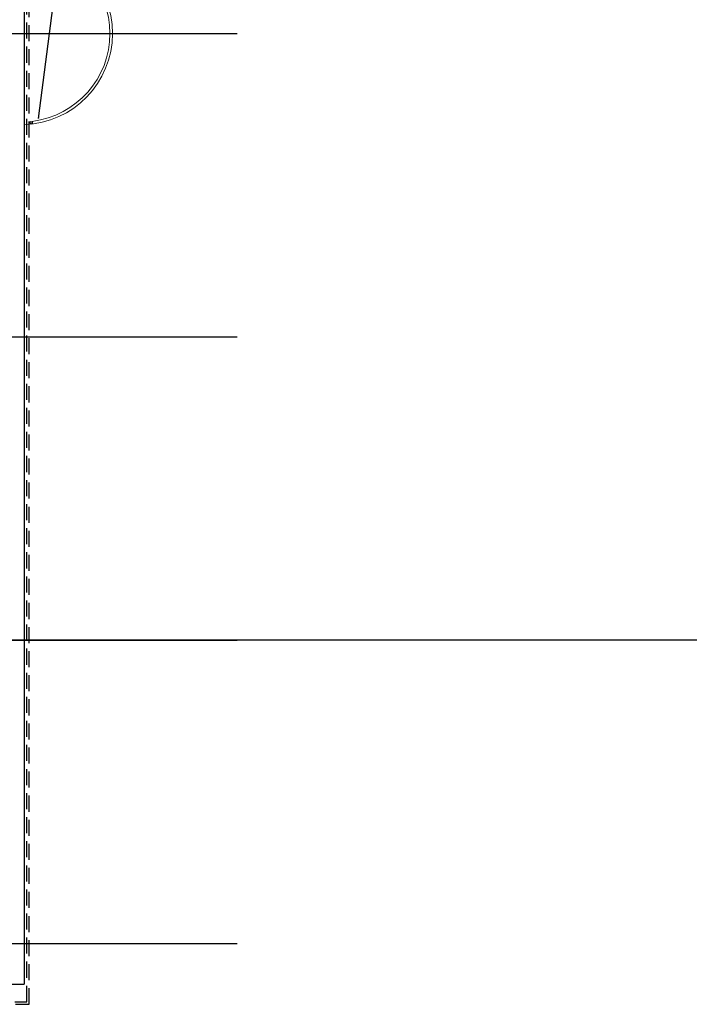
# Model space of a CAD drawing. Header units: centimetres. Extents: x -228435 to 46820, y -89367 to 152985.
# Tile 169 of 252: x 14170 to 27410, y 3800 to 23275. Entities that reach past the tile are written whole.
import ezdxf

# ---------------------------------------------------------------- set-up
doc = ezdxf.new("R2010")
doc.units = ezdxf.units.CM
doc.header["$LTSCALE"] = 50
doc.linetypes.add('Kondygnacja  -0_5$0$HIDDEN', pattern=[9.525, 6.35, -3.175])
doc.linetypes.add('Osie rzutów$0$DASHDOT2', pattern=[12.7, 6.35, -3.175, 0, -3.175])
doc.layers.get('0').update_dxf_attribs({"color": 8})
for name, color, linetype in [('Kondygnacja  -0_5$0$ARCH_INFO_OPISY', 8, 'Continuous'), ('Kondygnacja  -0_5$0$ARCH_NIEWIDOK_IST', 8, 'Kondygnacja  -0_5$0$HIDDEN'), ('Kondygnacja  -0_5$0$ARCH_WIDOK_IST', 8, 'Continuous'), ('Kondygnacja  -0_5$0$ARCH_ŚLUSARKA_DRZWI', 8, 'Continuous'), ('Osie rzutów$0$ARCH_INFO_OSIE_IST', 8, 'Osie rzutów$0$DASHDOT2'), ('Osie rzutów$0$ARCH_INFO_OSIE_OPISY_IST', 8, 'Continuous')]:
    doc.layers.add(name, color=color, linetype=linetype)
doc.layers.add('Kondygnacja  -0_5$0$ARCH_WIDOK', color=8, linetype='Continuous', lineweight=13)
doc.styles.add('Kondygnacja  -0_5$0$Standard', font='txt')
doc.dimstyles.new('Kondygnacja  -0_5$0$ISO-25', dxfattribs={"dimtxt": 2.5, "dimasz": 2.5, "dimexe": 1.25, "dimexo": 0.625, "dimtad": 1, "dimtxsty": 'Kondygnacja  -0_5$0$Standard', "dimcen": 2.5, "dimadec": 0, "dimazin": 0, "dimtfac": 1, "dimtmove": 0, "dimatfit": 3, "dimfxl": 0, "dimarcsym": 0})

# ---------------------------------------------------------------- blocks, each defined once
blk = doc.blocks.new('Osie rzutów')
at = {"layer": 'Osie rzutów$0$ARCH_INFO_OSIE_IST', "ltscale": 10}
for p, q in [((4436.04, 6800), (15156.54, 6800)), ((4436.04, 6200), (15156.54, 6200)), ((4436.04, 5600), (15156.54, 5600)), ((15156.54, 5600), (12415.5, 5600)), ((4436.04, 5000), (15156.54, 5000))]:
    blk.add_line(p, q, dxfattribs=at)
blk = doc.blocks.new('Kondygnacja  -0_5$0$_Dot')
at = {"color": 0, "linetype": 'ByBlock', "lineweight": -2}
blk.add_line((-0.5, 0), (-1, 0), dxfattribs=at)
at = {"color": 0, "linetype": 'ByBlock', "const_width": 0.5}
blk.add_lwpolyline([(-0.25, 0, 1), (0.25, 0, 1)], format="xyb", close=True, dxfattribs=at)

msp = doc.modelspace()

# ---------------------------------------------------------------- linework, layer by layer
at = {"layer": 'Kondygnacja  -0_5$0$ARCH_NIEWIDOK_IST'}
for points in [[(14085, 3800), (14360, 3800), (14360.022, 35000), (15360.022, 36000), (14360.022, 37000), (13810.022, 37000)], [(14074.645, 3850), (14310, 3850), (14310.022, 35020.711), (15289.311, 36000), (14339.311, 36950), (13810.022, 36950)]]:
    msp.add_lwpolyline(points, dxfattribs=at)
at = {"layer": 'Kondygnacja  -0_5$0$ARCH_WIDOK'}
for radius, start, end in [(1800, 271.7507218, 88.2492782), (1748.938, 277.0108636, 82.9891364)]:
    msp.add_arc((14205.008, 23000), radius, start, end, dxfattribs=at)
at = {"layer": 'Kondygnacja  -0_5$0$ARCH_WIDOK_IST'}
for p in [(14260, 28700), (-1980, 4200)]:
    msp.add_line(p, (14260, 4200), dxfattribs=at)
at = {"layer": 'Kondygnacja  -0_5$0$ARCH_ŚLUSARKA_DRZWI'}
msp.add_lwpolyline([(14418.479, 21264.139), (14418.479, 21212.703)], dxfattribs=at)
msp.add_circle((14393.685, 21236.29), 24.794, dxfattribs=at)

# ---------------------------------------------------------------- block references
at = {"layer": 'Osie rzutów$0$ARCH_INFO_OSIE_OPISY_IST', "xscale": 10, "yscale": 10, "zscale": 10}
msp.add_blockref('Osie rzutów', (-121140, -45000), dxfattribs=at)

# ---------------------------------------------------------------- leaders
at = {"layer": 'Kondygnacja  -0_5$0$ARCH_INFO_OPISY'}
msp.add_leader([(14544.987, 21320.365), (15071.275, 25463.562), (16807.233, 25463.562)], dimstyle='Kondygnacja  -0_5$0$ISO-25', override={"dimscale": 5, "dimasz": 2, "dimtad": 0, "dimldrblk": 'Kondygnacja  -0_5$0$_Dot'}, dxfattribs=at)

doc.saveas('drawing.dxf')
